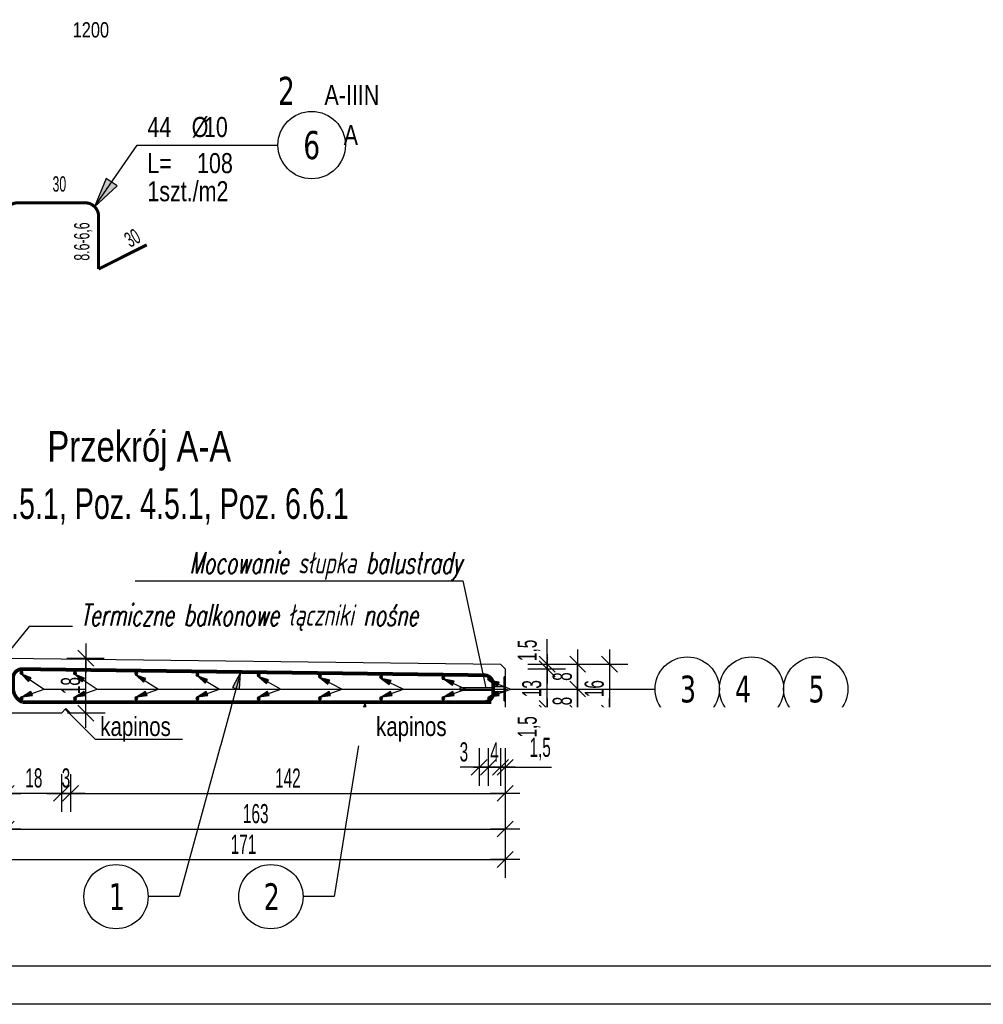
# Model space of a CAD drawing. Header units: millimetres. Extents: x 4862 to 12592, y -1539 to -726.
# Tile 6 of 40: x 5562 to 5876, y -1539 to -1217. Entities that reach past the tile are written whole.
import ezdxf
from ezdxf.enums import TextEntityAlignment as Align

# ---------------------------------------------------------------- set-up
doc = ezdxf.new("R2010")
doc.units = ezdxf.units.MM
doc.header["$LTSCALE"] = 25
for name, color, linetype in [('BA_ram', 2, 'Continuous'), ('BA_txg', 3, 'Continuous'), ('BA_txs', 2, 'Continuous'), ('BA_wic', 1, 'Continuous'), ('BA_wig', 3, 'Continuous'), ('BA_wym', 1, 'Continuous'), ('BZ_odn', 1, 'Continuous'), ('BZ_opi1', 7, 'Continuous'), ('BZ_opi2', 4, 'Continuous'), ('BZ_opi3', 30, 'Continuous'), ('BZ_opi4', 53, 'Continuous'), ('BZ_P_prz', 4, 'Continuous'), ('BZ_P_wid', 3, 'Continuous'), ('BZ_pom', 6, 'Continuous'), ('BZ_txs', 2, 'Continuous'), ('BZ_wym', 1, 'Continuous'), ('K-ZARYS', 2, 'Continuous'), ('ZBROJA_NIEZLICZAC', 140, 'Continuous')]:
    doc.layers.add(name, color=color, linetype=linetype)
doc.styles.add('BIKTBG', font='tahoma.ttf', dxfattribs={"width": 0.85})
doc.styles.add('BIKTC', font='bikromsw.shx', dxfattribs={"width": 0.8})
doc.styles.add('BIKTG', font='bikromsw.shx', dxfattribs={"width": 0.8})
doc.styles.add('BIKTS', font='bikromsw.shx', dxfattribs={"width": 0.8})
doc.styles.add('BIKWYM', font='bikromsw.shx', dxfattribs={"width": 0.6})
doc.styles.add('STYL_ZBROJA', font='romanszb.shx', dxfattribs={"width": 0.65, "oblique": 12})
doc.dimstyles.new('BA_KR_25_cm', dxfattribs={"dimscale": 0.25, "dimtxt": 25, "dimasz": 1.666667, "dimexe": 24, "dimexo": 0, "dimgap": 0, "dimtad": 0, "dimdec": 1, "dimrnd": 0.5, "dimzin": 9, "dimdsep": 46, "dimtxsty": 'BIKWYM', "dimblk": 'WYM-KR', "dimcen": 0, "dimdle": 20, "dimclrd": 256, "dimclre": 256, "dimclrt": 2, "dimadec": 0, "dimazin": 0, "dimtfac": 0.033333, "dimtdec": 1, "dimtmove": 0, "dimatfit": 3, "dimldrblk": 'WYM-KR', "dimfxl": 25, "dimfxlon": 1, "dimtvp": 0.8, "dimtolj": 1, "dimarcsym": 0})
doc.dimstyles.new('BA_ST_25_cm', dxfattribs={"dimscale": 0.25, "dimtxt": 25, "dimasz": 1.666667, "dimexe": 24, "dimexo": 0, "dimgap": 0, "dimtad": 0, "dimdec": 1, "dimrnd": 0.5, "dimdsep": 46, "dimtxsty": 'BIKWYM', "dimblk": 'WYM-ST', "dimcen": 0, "dimdle": 20, "dimclrd": 256, "dimclre": 256, "dimclrt": 7, "dimadec": 0, "dimazin": 0, "dimtfac": 0.033333, "dimtdec": 1, "dimtix": 1, "dimtmove": 2, "dimatfit": 3, "dimldrblk": 'WYM-ST', "dimfxl": 1, "dimtvp": 0.8, "dimtolj": 1, "dimtzin": 0, "dimarcsym": 0})
doc.dimstyles.new('BZ_ST_25_cm', dxfattribs={"dimscale": 0.25, "dimtxt": 25, "dimasz": 1.666667, "dimexe": 24, "dimexo": 0, "dimgap": 0, "dimtad": 0, "dimdec": 1, "dimrnd": 0.5, "dimdsep": 46, "dimtxsty": 'BIKWYM', "dimblk": 'WYM-ST', "dimcen": 0, "dimdle": 20, "dimclrd": 256, "dimclre": 256, "dimclrt": 7, "dimadec": 0, "dimazin": 0, "dimtfac": 0.033333, "dimtdec": 1, "dimtix": 1, "dimtmove": 2, "dimatfit": 3, "dimldrblk": 'WYM-ST', "dimfxl": 1, "dimtvp": 0.8, "dimtolj": 1, "dimtzin": 0, "dimarcsym": 0})
doc.dimstyles.new('BZ_ST_75_cm', dxfattribs={"dimscale": 0.75, "dimtxt": 25, "dimasz": 1.666667, "dimexe": 24, "dimexo": 0, "dimgap": 0, "dimtad": 0, "dimdec": 1, "dimrnd": 0.5, "dimdsep": 46, "dimtxsty": 'BIKWYM', "dimblk": 'WYM-ST', "dimcen": 0, "dimdle": 20, "dimclrd": 256, "dimclre": 256, "dimclrt": 7, "dimadec": 0, "dimazin": 0, "dimtfac": 0.033333, "dimtdec": 1, "dimtix": 1, "dimtmove": 2, "dimatfit": 3, "dimldrblk": 'WYM-ST', "dimfxl": 1, "dimtvp": 0.8, "dimtolj": 1, "dimtzin": 0, "dimarcsym": 0})

# ---------------------------------------------------------------- blocks, each defined once
blk = doc.blocks.new('WYM-ST')
blk.add_hatch(color=256).paths.add_polyline_path([(-13, 2.88), (0, 0), (-13, -2.88)])
blk.add_lwpolyline([(0, 0), (-13, 2.88), (-13, -2.88), (0, 0)])
blk = doc.blocks.new('bik_BlkOpPret', base_point=(8819.93, 5.92))
at = {"layer": 'BZ_opi1', "style": 'BIKTS', "width": 0.8}
for tag, p in [('SZTUK', (8823.05, 8.42)), ('PRZEDR_FI', (8832.1, 8.42)), ('PRZEKROJ', (8835.91, 8.42)), ('PRZEDR_L', (8823.05, -2.83)), ('DLUGOSC', (8838.53, -2.83)), ('UWAGA', (8823.05, -11.58))]:
    blk.add_attdef(tag, p, '', height=6.25, dxfattribs=at)
at = {"layer": 'BZ_opi2', "style": 'BIKTBG', "width": 0.8}
blk.add_attdef('NUMER', text='', height=8.75, dxfattribs=at).set_placement((8869.48, 5.92), align=Align.MIDDLE_CENTER)
at = {"layer": 'BZ_pom', "width": 0.8}
for tag, p, height, style in [('POZYCJA', (8858.98, 18.42), 8.75, 'BIKTBG'), ('GATUNEK', (8873.84, 18.42), 6.25, 'BIKTS'), ('METODA_L', (8879.45, 5.92), 6.25, 'BIKTS'), ('EURO_KOD', (8888.5, 5.92), 6.25, 'BIKTS')]:
    blk.add_attdef(tag, p, '', height=height, dxfattribs=dict(at, style=style))
at = {"layer": 'BZ_wym', "width": 0.8}
for tag, p, height, style, flags in [('PRZEDR_NR', (8823.05, -20.95), 8.75, 'BIKTBG', 1), ('PRZEDR_SZT', (8823.05, -30.33), 6.25, 'BIKTS', 1), ('TYP_PRETA', (8823.05, -39.7), 6.25, 'BIKTS', 3), ('EURO_KOD_SEGMENTY', (8838.05, -49.08), 6.25, 'BIKTS', 3), ('HAK_1', (8823.05, -58.45), 6.25, 'BIKTS', 3), ('HAK_2', (8823.05, -67.83), 6.25, 'BIKTS', 3), ('ID', (8823.05, -77.2), 6.25, 'BIKTS', 3), ('ID_C', (8823.05, -86.58), 6.25, 'BIKTS', 3), ('b_atr_0', (8823.05, -95.95), 6.25, 'BIKTS', 3)]:
    blk.add_attdef(tag, p, '', height=height, dxfattribs=dict(at, style=style, flags=flags))
blk = doc.blocks.new('WYM-KR')
at = {"linetype": 'ByBlock'}
blk.add_line((11.52, 0), (-11.52, 0), dxfattribs=at)
at = {"color": 7, "linetype": 'ByBlock'}
blk.add_line((6.24, 6.24), (-6.24, -6.24), dxfattribs=at)
blk = doc.blocks.new('*D77')
at = {"layer": 'BA_wym', "lineweight": -2}
for p, q in [((5718.65, -1455.81), (5718.65, -1467.14)), ((5720.15, -1454.89), (5720.15, -1467.14)), ((5718.23, -1461.14), (5717.81, -1461.14)), ((5718.65, -1461.14), (5720.15, -1461.14)), ((5720.56, -1461.14), (5735.24, -1461.14))]:
    blk.add_line(p, q, dxfattribs=at)
at = {"layer": 'Defpoints', "color": 0}
for p in [(5720.15, -1441.95), (5718.65, -1455.81), (5720.15, -1461.14)]:
    blk.add_point(p, dxfattribs=at)
at = {"layer": 'BA_wym', "lineweight": -2, "xscale": 0.4166666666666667, "yscale": 0.4166666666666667, "zscale": 0.4166666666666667}
blk.add_blockref('WYM-KR', (5718.65, -1461.14), dxfattribs=at)
at = {"layer": 'BA_wym', "lineweight": -2, "xscale": 0.4166666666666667, "yscale": 0.4166666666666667, "zscale": 0.4166666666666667, "rotation": 180}
blk.add_blockref('WYM-KR', (5720.15, -1461.14), dxfattribs=at)
at = {"layer": 'BA_wym', "color": 2, "insert": (5731.58, -1455.19), "char_height": 6.25, "attachment_point": 5, "style": 'BIKWYM'}
blk.add_mtext('\\A1;1,5', dxfattribs=at)
blk = doc.blocks.new('*D78')
at = {"layer": 'BA_wym', "lineweight": -2}
for p, q in [((5714.65, -1454.89), (5714.65, -1467.14)), ((5718.65, -1454.89), (5718.65, -1467.14)), ((5715.06, -1461.14), (5718.23, -1461.14))]:
    blk.add_line(p, q, dxfattribs=at)
at = {"layer": 'Defpoints', "color": 0}
for p in [(5718.65, -1443.44), (5714.65, -1453.17), (5718.65, -1461.14)]:
    blk.add_point(p, dxfattribs=at)
at = {"layer": 'BA_wym', "lineweight": -2, "xscale": 0.4166666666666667, "yscale": 0.4166666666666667, "zscale": 0.4166666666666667, "rotation": 180}
blk.add_blockref('WYM-KR', (5714.65, -1461.14), dxfattribs=at)
at = {"layer": 'BA_wym', "lineweight": -2, "xscale": 0.4166666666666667, "yscale": 0.4166666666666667, "zscale": 0.4166666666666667}
blk.add_blockref('WYM-KR', (5718.65, -1461.14), dxfattribs=at)
at = {"layer": 'BA_wym', "color": 2, "insert": (5716.65, -1456.14), "char_height": 6.25, "attachment_point": 5, "style": 'BIKWYM'}
blk.add_mtext('\\A1;4', dxfattribs=at)
blk = doc.blocks.new('*D79')
at = {"layer": 'BA_wym', "lineweight": -2}
for p, q in [((5711.67, -1454.89), (5711.67, -1467.14)), ((5714.65, -1454.89), (5714.65, -1467.14)), ((5711.25, -1461.14), (5705.42, -1461.14)), ((5711.67, -1461.14), (5714.65, -1461.14)), ((5715.06, -1461.14), (5715.48, -1461.14))]:
    blk.add_line(p, q, dxfattribs=at)
at = {"layer": 'Defpoints', "color": 0}
for p in [(5714.65, -1443.44), (5711.67, -1453.17), (5714.65, -1461.14)]:
    blk.add_point(p, dxfattribs=at)
at = {"layer": 'BA_wym', "lineweight": -2, "xscale": 0.4166666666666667, "yscale": 0.4166666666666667, "zscale": 0.4166666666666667}
blk.add_blockref('WYM-KR', (5711.67, -1461.14), dxfattribs=at)
at = {"layer": 'BA_wym', "lineweight": -2, "xscale": 0.4166666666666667, "yscale": 0.4166666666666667, "zscale": 0.4166666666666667, "rotation": 180}
blk.add_blockref('WYM-KR', (5714.65, -1461.14), dxfattribs=at)
at = {"layer": 'BA_wym', "color": 2, "insert": (5706.67, -1456.14), "char_height": 6.25, "attachment_point": 5, "style": 'BIKWYM'}
blk.add_mtext('\\A1;3', dxfattribs=at)
blk = doc.blocks.new('PRET3')
blk.add_hatch(color=0).paths.add_polyline_path([(0.5, 0, 1), (-0.5, 0, 1)])
at = {"color": 0}
blk.add_circle((0, 0), 0.5, dxfattribs=at)
blk = doc.blocks.new('bik_BlkOpPretU', base_point=(114298.79, 63495.37))
at = {"layer": 'BZ_opi2', "style": 'BIKTBG', "width": 0.8}
blk.add_attdef('NUMER', text='', height=26.25, dxfattribs=at).set_placement((114438.86, 63495.37), align=Align.MIDDLE_CENTER)
at = {"layer": 'BZ_opi4', "style": 'BIKTS', "width": 0.8}
for tag, p in [('SZTUK', (114308.17, 63502.87)), ('PRZEDR_FI', (114363.88, 63502.87)), ('PRZEKROJ', (114375.31, 63502.87)), ('UWAGA', (114313.79, 63469.12))]:
    blk.add_attdef(tag, p, '', height=18.75, dxfattribs=at)
at = {"layer": 'BZ_pom', "width": 0.8}
for tag, p, height, style in [('POZYCJA', (114407.36, 63532.87), 26.25, 'BIKTBG'), ('GATUNEK', (114451.86, 63532.87), 18.75, 'BIKTS'), ('METODA_L', (114498.79, 63495.37), 18.75, 'BIKTS')]:
    blk.add_attdef(tag, p, '', height=height, dxfattribs=dict(at, style=style))
at = {"layer": 'BZ_wym', "width": 0.8}
for tag, p, height, style, flags in [('PRZEDR_L', (114313.79, 63440.99), 18.75, 'BIKTS', 1), ('DLUGOSC', (114313.79, 63412.87), 18.75, 'BIKTS', 1), ('TYP_PRETA', (114313.79, 63384.74), 18.75, 'BIKTS', 3), ('PRZEDR_NR', (114313.79, 63356.62), 26.25, 'BIKTBG', 1), ('PRZEDR_SZT', (114313.79, 63328.49), 18.75, 'BIKTS', 1), ('EURO_KOD', (114313.79, 63300.37), 18.75, 'BIKTS', 3), ('EURO_KOD_SEGMENTY', (114354.51, 63300.37), 18.75, 'BIKTS', 3), ('HAK_1', (114313.79, 63272.24), 18.75, 'BIKTS', 3), ('HAK_2', (114313.79, 63244.12), 18.75, 'BIKTS', 3), ('ID', (114313.79, 63215.99), 18.75, 'BIKTS', 3), ('ID_C', (114313.79, 63187.87), 18.75, 'BIKTS', 3), ('b_atr_0', (114313.79, 63159.74), 18.75, 'BIKTS', 3)]:
    blk.add_attdef(tag, p, '', height=height, dxfattribs=dict(at, style=style, flags=flags))
blk = doc.blocks.new('*D80')
at = {"layer": 'BA_wym', "lineweight": -2}
for p, q in [((5733.86, -1441.53), (5733.86, -1441.11)), ((5727.61, -1441.95), (5739.86, -1441.95)), ((5727.61, -1443.44), (5739.86, -1443.44)), ((5733.86, -1441.95), (5733.86, -1443.44)), ((5733.86, -1443.85), (5733.86, -1451.59))]:
    blk.add_line(p, q, dxfattribs=at)
at = {"layer": 'Defpoints', "color": 0}
for p in [(5723.86, -1441.95), (5723.86, -1443.44), (5733.86, -1443.44)]:
    blk.add_point(p, dxfattribs=at)
at = {"layer": 'BA_wym', "lineweight": -2, "xscale": 0.4166666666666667, "yscale": 0.4166666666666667, "zscale": 0.4166666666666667}
for p, rotation in [((5733.86, -1441.95), 270), ((5733.86, -1443.44), 90)]:
    blk.add_blockref('WYM-KR', p, dxfattribs=dict(at, rotation=rotation))
at = {"layer": 'BA_wym', "color": 2, "insert": (5727.91, -1447.93), "char_height": 6.25, "attachment_point": 5, "rotation": 90, "style": 'BIKWYM'}
blk.add_mtext('\\A1;1,5', dxfattribs=at)
blk = doc.blocks.new('*D81')
at = {"layer": 'BA_wym', "lineweight": -2}
for p, q in [((5733.86, -1427), (5733.86, -1419.26)), ((5727.61, -1427.42), (5739.86, -1427.42)), ((5733.86, -1428.92), (5733.86, -1427.42)), ((5727.61, -1428.92), (5739.86, -1428.92)), ((5733.86, -1429.34), (5733.86, -1429.75))]:
    blk.add_line(p, q, dxfattribs=at)
at = {"layer": 'Defpoints', "color": 0}
for p in [(5723.86, -1427.42), (5733.86, -1427.42), (5723.86, -1428.92)]:
    blk.add_point(p, dxfattribs=at)
at = {"layer": 'BA_wym', "lineweight": -2, "xscale": 0.4166666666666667, "yscale": 0.4166666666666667, "zscale": 0.4166666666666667}
for p, rotation in [((5733.86, -1427.42), 270), ((5733.86, -1428.92), 90)]:
    blk.add_blockref('WYM-KR', p, dxfattribs=dict(at, rotation=rotation))
at = {"layer": 'BA_wym', "color": 2, "insert": (5727.91, -1422.92), "char_height": 6.25, "attachment_point": 5, "rotation": 90, "style": 'BIKWYM'}
blk.add_mtext('\\A1;1,5', dxfattribs=at)
blk = doc.blocks.new('*D82')
at = {"layer": 'BA_wym', "lineweight": -2}
for p, q in [((5727.61, -1428.92), (5739.86, -1428.92)), ((5733.86, -1441.53), (5733.86, -1429.34)), ((5727.61, -1441.95), (5739.86, -1441.95))]:
    blk.add_line(p, q, dxfattribs=at)
at = {"layer": 'Defpoints', "color": 0}
for p in [(5723.86, -1428.92), (5733.86, -1428.92), (5723.86, -1441.95)]:
    blk.add_point(p, dxfattribs=at)
at = {"layer": 'BA_wym', "lineweight": -2, "xscale": 0.4166666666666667, "yscale": 0.4166666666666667, "zscale": 0.4166666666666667}
for p, rotation in [((5733.86, -1428.92), 90), ((5733.86, -1441.95), 270)]:
    blk.add_blockref('WYM-KR', p, dxfattribs=dict(at, rotation=rotation))
at = {"layer": 'BA_wym', "color": 2, "insert": (5728.86, -1435.43), "char_height": 6.25, "attachment_point": 5, "rotation": 90, "style": 'BIKWYM'}
blk.add_mtext('\\A1;13', dxfattribs=at)
blk = doc.blocks.new('*D83')
at = {"layer": 'BA_wym', "lineweight": -2}
for p, q in [((5737.59, -1435.55), (5749.84, -1435.55)), ((5743.84, -1435.97), (5743.84, -1443.02)), ((5737.59, -1443.44), (5749.84, -1443.44))]:
    blk.add_line(p, q, dxfattribs=at)
at = {"layer": 'Defpoints', "color": 0}
for p in [(5733.84, -1435.55), (5733.84, -1443.44), (5743.84, -1443.44)]:
    blk.add_point(p, dxfattribs=at)
at = {"layer": 'BA_wym', "lineweight": -2, "xscale": 0.4166666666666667, "yscale": 0.4166666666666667, "zscale": 0.4166666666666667}
for p, rotation in [((5743.84, -1435.55), 90), ((5743.84, -1443.44), 270)]:
    blk.add_blockref('WYM-KR', p, dxfattribs=dict(at, rotation=rotation))
at = {"layer": 'BA_wym', "color": 2, "insert": (5738.84, -1439.49), "char_height": 6.25, "attachment_point": 5, "rotation": 90, "style": 'BIKWYM'}
blk.add_mtext('\\A1;8', dxfattribs=at)
blk = doc.blocks.new('*D84')
at = {"layer": 'BA_wym', "lineweight": -2}
for p, q in [((5737.59, -1427.42), (5749.84, -1427.42)), ((5743.84, -1435.14), (5743.84, -1427.84)), ((5737.59, -1435.55), (5749.84, -1435.55))]:
    blk.add_line(p, q, dxfattribs=at)
at = {"layer": 'Defpoints', "color": 0}
for p in [(5733.84, -1427.42), (5743.84, -1427.42), (5733.84, -1435.55)]:
    blk.add_point(p, dxfattribs=at)
at = {"layer": 'BA_wym', "lineweight": -2, "xscale": 0.4166666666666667, "yscale": 0.4166666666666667, "zscale": 0.4166666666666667}
for p, rotation in [((5743.84, -1427.42), 90), ((5743.84, -1435.55), 270)]:
    blk.add_blockref('WYM-KR', p, dxfattribs=dict(at, rotation=rotation))
at = {"layer": 'BA_wym', "color": 2, "insert": (5738.84, -1431.49), "char_height": 6.25, "attachment_point": 5, "rotation": 90, "style": 'BIKWYM'}
blk.add_mtext('\\A1;8', dxfattribs=at)
blk = doc.blocks.new('*D85')
at = {"layer": 'BA_wym', "lineweight": -2}
for p, q in [((5748.03, -1427.42), (5760.28, -1427.42)), ((5754.28, -1427.84), (5754.28, -1443.02)), ((5748.03, -1443.44), (5760.28, -1443.44))]:
    blk.add_line(p, q, dxfattribs=at)
at = {"layer": 'Defpoints', "color": 0}
for p in [(5744.28, -1427.42), (5744.28, -1443.44), (5754.28, -1443.44)]:
    blk.add_point(p, dxfattribs=at)
at = {"layer": 'BA_wym', "lineweight": -2, "xscale": 0.4166666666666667, "yscale": 0.4166666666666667, "zscale": 0.4166666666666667}
for p, rotation in [((5754.28, -1427.42), 90), ((5754.28, -1443.44), 270)]:
    blk.add_blockref('WYM-KR', p, dxfattribs=dict(at, rotation=rotation))
at = {"layer": 'BA_wym', "color": 2, "insert": (5749.28, -1435.43), "char_height": 6.25, "attachment_point": 5, "rotation": 90, "style": 'BIKWYM'}
blk.add_mtext('\\A1;16', dxfattribs=at)
blk = doc.blocks.new('*D86')
at = {"layer": 'BA_wym', "lineweight": -2}
for p, q in [((5576.92, -1425.45), (5589.17, -1425.45)), ((5583.17, -1443.02), (5583.17, -1425.87)), ((5589.42, -1443.44), (5577.17, -1443.44))]:
    blk.add_line(p, q, dxfattribs=at)
at = {"layer": 'Defpoints', "color": 0}
for p in [(5573.17, -1425.45), (5583.17, -1425.45), (5593.17, -1443.44)]:
    blk.add_point(p, dxfattribs=at)
at = {"layer": 'BA_wym', "lineweight": -2, "xscale": 0.4166666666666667, "yscale": 0.4166666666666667, "zscale": 0.4166666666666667}
for p, rotation in [((5583.17, -1425.45), 90), ((5583.17, -1443.44), 270)]:
    blk.add_blockref('WYM-KR', p, dxfattribs=dict(at, rotation=rotation))
at = {"layer": 'BA_wym', "color": 2, "insert": (5578.17, -1434.45), "char_height": 6.25, "attachment_point": 5, "rotation": 90, "style": 'BIKWYM'}
blk.add_mtext('\\A1;18', dxfattribs=at)
blk = doc.blocks.new('*D87')
at = {"layer": 'BA_wym', "lineweight": -2}
for p, q in [((5549.15, -1485.05), (5549.15, -1497.3)), ((5720.15, -1485.05), (5720.15, -1497.3)), ((5549.56, -1491.3), (5719.73, -1491.3))]:
    blk.add_line(p, q, dxfattribs=at)
at = {"layer": 'Defpoints', "color": 0}
for p in [(5549.15, -1481.3), (5720.15, -1481.3), (5720.15, -1491.3)]:
    blk.add_point(p, dxfattribs=at)
at = {"layer": 'BA_wym', "lineweight": -2, "xscale": 0.4166666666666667, "yscale": 0.4166666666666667, "zscale": 0.4166666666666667, "rotation": 180}
blk.add_blockref('WYM-KR', (5549.15, -1491.3), dxfattribs=at)
at = {"layer": 'BA_wym', "lineweight": -2, "xscale": 0.4166666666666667, "yscale": 0.4166666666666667, "zscale": 0.4166666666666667}
blk.add_blockref('WYM-KR', (5720.15, -1491.3), dxfattribs=at)
at = {"layer": 'BA_wym', "color": 2, "insert": (5634.65, -1486.3), "char_height": 6.25, "attachment_point": 5, "style": 'BIKWYM'}
blk.add_mtext('\\A1;171', dxfattribs=at)
blk = doc.blocks.new('*D88')
at = {"layer": 'BA_wym', "lineweight": -2}
for p, q in [((5549.15, -1463.4), (5549.15, -1475.65)), ((5557.15, -1463.4), (5557.15, -1475.65)), ((5556.73, -1469.65), (5549.56, -1469.65))]:
    blk.add_line(p, q, dxfattribs=at)
at = {"layer": 'Defpoints', "color": 0}
for p in [(5549.15, -1459.65), (5557.15, -1459.65), (5549.15, -1469.65)]:
    blk.add_point(p, dxfattribs=at)
at = {"layer": 'BA_wym', "lineweight": -2, "xscale": 0.4166666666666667, "yscale": 0.4166666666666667, "zscale": 0.4166666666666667, "rotation": 180}
blk.add_blockref('WYM-KR', (5549.15, -1469.65), dxfattribs=at)
at = {"layer": 'BA_wym', "lineweight": -2, "xscale": 0.4166666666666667, "yscale": 0.4166666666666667, "zscale": 0.4166666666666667}
blk.add_blockref('WYM-KR', (5557.15, -1469.65), dxfattribs=at)
at = {"layer": 'BA_wym', "color": 2, "insert": (5553.15, -1464.65), "char_height": 6.25, "attachment_point": 5, "style": 'BIKWYM'}
blk.add_mtext('\\A1;8', dxfattribs=at)
blk = doc.blocks.new('*D89')
at = {"layer": 'BA_wym', "lineweight": -2}
for p, q in [((5557.15, -1463.4), (5557.15, -1475.65)), ((5575.15, -1463.4), (5575.15, -1475.65)), ((5574.73, -1469.65), (5557.56, -1469.65))]:
    blk.add_line(p, q, dxfattribs=at)
at = {"layer": 'Defpoints', "color": 0}
for p in [(5557.15, -1459.65), (5575.15, -1459.65), (5557.15, -1469.65)]:
    blk.add_point(p, dxfattribs=at)
at = {"layer": 'BA_wym', "lineweight": -2, "xscale": 0.4166666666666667, "yscale": 0.4166666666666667, "zscale": 0.4166666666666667, "rotation": 180}
blk.add_blockref('WYM-KR', (5557.15, -1469.65), dxfattribs=at)
at = {"layer": 'BA_wym', "lineweight": -2, "xscale": 0.4166666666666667, "yscale": 0.4166666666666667, "zscale": 0.4166666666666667}
blk.add_blockref('WYM-KR', (5575.15, -1469.65), dxfattribs=at)
at = {"layer": 'BA_wym', "color": 2, "insert": (5566.15, -1464.65), "char_height": 6.25, "attachment_point": 5, "style": 'BIKWYM'}
blk.add_mtext('\\A1;18', dxfattribs=at)
blk = doc.blocks.new('*D90')
at = {"layer": 'BA_wym', "lineweight": -2}
for p, q in [((5575.15, -1463.4), (5575.15, -1475.65)), ((5578.12, -1463.4), (5578.12, -1475.65)), ((5575.56, -1469.65), (5577.71, -1469.65))]:
    blk.add_line(p, q, dxfattribs=at)
at = {"layer": 'Defpoints', "color": 0}
for p in [(5575.15, -1459.65), (5578.12, -1459.65), (5578.12, -1469.65)]:
    blk.add_point(p, dxfattribs=at)
at = {"layer": 'BA_wym', "lineweight": -2, "xscale": 0.4166666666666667, "yscale": 0.4166666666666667, "zscale": 0.4166666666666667, "rotation": 180}
blk.add_blockref('WYM-KR', (5575.15, -1469.65), dxfattribs=at)
at = {"layer": 'BA_wym', "lineweight": -2, "xscale": 0.4166666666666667, "yscale": 0.4166666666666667, "zscale": 0.4166666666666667}
blk.add_blockref('WYM-KR', (5578.12, -1469.65), dxfattribs=at)
at = {"layer": 'BA_wym', "color": 2, "insert": (5576.64, -1464.65), "char_height": 6.25, "attachment_point": 5, "style": 'BIKWYM'}
blk.add_mtext('\\A1;3', dxfattribs=at)
blk = doc.blocks.new('*D91')
at = {"layer": 'BA_wym', "lineweight": -2}
for p, q in [((5578.12, -1463.4), (5578.12, -1475.65)), ((5720.15, -1463.4), (5720.15, -1475.65)), ((5578.54, -1469.65), (5719.73, -1469.65))]:
    blk.add_line(p, q, dxfattribs=at)
at = {"layer": 'Defpoints', "color": 0}
for p in [(5578.12, -1459.65), (5720.15, -1459.65), (5720.15, -1469.65)]:
    blk.add_point(p, dxfattribs=at)
at = {"layer": 'BA_wym', "lineweight": -2, "xscale": 0.4166666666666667, "yscale": 0.4166666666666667, "zscale": 0.4166666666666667, "rotation": 180}
blk.add_blockref('WYM-KR', (5578.12, -1469.65), dxfattribs=at)
at = {"layer": 'BA_wym', "lineweight": -2, "xscale": 0.4166666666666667, "yscale": 0.4166666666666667, "zscale": 0.4166666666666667}
blk.add_blockref('WYM-KR', (5720.15, -1469.65), dxfattribs=at)
at = {"layer": 'BA_wym', "color": 2, "insert": (5649.14, -1464.65), "char_height": 6.25, "attachment_point": 5, "style": 'BIKWYM'}
blk.add_mtext('\\A1;142', dxfattribs=at)
blk = doc.blocks.new('*D92')
at = {"layer": 'BA_wym', "lineweight": -2}
for p, q in [((5549.15, -1475.06), (5549.15, -1487.31)), ((5557.15, -1475.06), (5557.15, -1487.31)), ((5556.73, -1481.31), (5549.56, -1481.31))]:
    blk.add_line(p, q, dxfattribs=at)
at = {"layer": 'Defpoints', "color": 0}
for p in [(5549.15, -1471.31), (5557.15, -1471.31), (5549.15, -1481.31)]:
    blk.add_point(p, dxfattribs=at)
at = {"layer": 'BA_wym', "lineweight": -2, "xscale": 0.4166666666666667, "yscale": 0.4166666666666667, "zscale": 0.4166666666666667, "rotation": 180}
blk.add_blockref('WYM-KR', (5549.15, -1481.31), dxfattribs=at)
at = {"layer": 'BA_wym', "lineweight": -2, "xscale": 0.4166666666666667, "yscale": 0.4166666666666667, "zscale": 0.4166666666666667}
blk.add_blockref('WYM-KR', (5557.15, -1481.31), dxfattribs=at)
at = {"layer": 'BA_wym', "color": 2, "insert": (5553.15, -1476.31), "char_height": 6.25, "attachment_point": 5, "style": 'BIKWYM'}
blk.add_mtext('\\A1;8', dxfattribs=at)
blk = doc.blocks.new('*D93')
at = {"layer": 'BA_wym', "lineweight": -2}
for p, q in [((5557.15, -1475.06), (5557.15, -1487.31)), ((5720.15, -1475.06), (5720.15, -1487.31)), ((5557.56, -1481.31), (5719.73, -1481.31))]:
    blk.add_line(p, q, dxfattribs=at)
at = {"layer": 'Defpoints', "color": 0}
for p in [(5557.15, -1471.31), (5720.15, -1471.31), (5720.15, -1481.31)]:
    blk.add_point(p, dxfattribs=at)
at = {"layer": 'BA_wym', "lineweight": -2, "xscale": 0.4166666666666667, "yscale": 0.4166666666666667, "zscale": 0.4166666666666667, "rotation": 180}
blk.add_blockref('WYM-KR', (5557.15, -1481.31), dxfattribs=at)
at = {"layer": 'BA_wym', "lineweight": -2, "xscale": 0.4166666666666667, "yscale": 0.4166666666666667, "zscale": 0.4166666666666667}
blk.add_blockref('WYM-KR', (5720.15, -1481.31), dxfattribs=at)
at = {"layer": 'BA_wym', "color": 2, "insert": (5638.65, -1476.31), "char_height": 6.25, "attachment_point": 5, "style": 'BIKWYM'}
blk.add_mtext('\\A1;163', dxfattribs=at)

msp = doc.modelspace()

# ---------------------------------------------------------------- linework, layer by layer
at = {"layer": 'BA_ram', "color": 1}
msp.add_lwpolyline([(4861.67, -1538.59), (4861.67, -796.09), (7611.67, -796.09), (7611.67, -1538.59)], close=True, dxfattribs=at)
at = {"layer": 'BA_ram'}
msp.add_lwpolyline([(4911.67, -1526.09), (4911.67, -808.59), (7599.17, -808.59), (7599.17, -1526.09)], close=True, dxfattribs=at)
at = {"layer": 'BA_wic'}
msp.add_lwpolyline([(5675.32, -1452), (5709.85, -1452), (5713.62, -1442.18)], dxfattribs=at)
at = {"layer": 'BA_wig'}
for points in [[(5719.85, -1439.44), (5719.85, -1431.59)], [(5719.85, -1439.44), (5720.15, -1439.44), (5720.15, -1431.59), (5719.85, -1431.59)], [(5719.85, -1434.82), (5716.35, -1434.82), (5716.35, -1436.34), (5719.85, -1436.34)], [(5716.35, -1435.15), (5705.39, -1435.15), (5705.39, -1435.91), (5716.35, -1435.91)]]:
    msp.add_lwpolyline(points, dxfattribs=at)
at = {"layer": 'BZ_odn'}
msp.add_circle((5656.93, -1257.79), 11.01, dxfattribs=at)
at = {"layer": 'BZ_odn', "color": 252}
for centre in [(5779.65, -1435.55), (5800.65, -1435.55), (5821.65, -1435.55), (5593, -1503.41), (5643.6, -1503.41)]:
    msp.add_circle(centre, 10.5, dxfattribs=at)
at = {"layer": 'BZ_P_wid'}
for points, const_width in [([(5538.94, -1309.19), (5555.06, -1300.16, 0.25635), (5556.54, -1296.8), (5556.54, -1281.05, -0.414214), (5560.94, -1276.66), (5582.9, -1276.66, -0.414214), (5587.3, -1281.05), (5587.3, -1298.31, 0.269426), (5587.3, -1298.31), (5603.04, -1290.41)], 1), ([(5617.95, -1439.84), (5562.35, -1439.84, -0.301385), (5559.35, -1434.84), (5559.35, -1432.04, -0.414214), (5562.35, -1429.04), (5713.25, -1431.04, -0.414214), (5716.25, -1434.04), (5716.25, -1436.84, -0.414214), (5713.25, -1439.84), (5661.2, -1439.84)], 1.2)]:
    msp.add_lwpolyline(points, format="xyb", dxfattribs=dict(at, const_width=const_width))
at = {"layer": 'BZ_P_wid', "const_width": 1.2}
msp.add_lwpolyline([(5715.62, -1439.84), (5562.35, -1439.84)], dxfattribs=at)
at = {"layer": 'K-ZARYS'}
msp.add_lwpolyline([(5720.15, -1441.95), (5718.65, -1443.44), (5714.65, -1443.44), (5713.15, -1441.94), (5711.67, -1443.44), (5578.12, -1443.44), (5576.62, -1441.94), (5575.15, -1443.44), (5569.15, -1443.44), (5559.35, -1443.44), (5557.15, -1443.44), (5557.15, -1425.63), (5557.15, -1425.44), (5718.65, -1427.42), (5720.15, -1428.92)], close=True, dxfattribs=at)
at = {"layer": 'ZBROJA_NIEZLICZAC'}
for points in [[(5599.31, -1400.19), (5706.28, -1400.19), (5713.82, -1435.15)], [(5689.89, -1415.11), (5564.64, -1415.11), (5553.25, -1428.99)]]:
    msp.add_lwpolyline(points, dxfattribs=at)

# ---------------------------------------------------------------- block references
ref = msp.add_blockref('bik_BlkOpPret', (5599.96, -1257.79), dxfattribs=dict(xscale=0.3496500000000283, yscale=0.3496500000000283, zscale=0.3496500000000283))
ref.add_attrib('NUMER', '6', dxfattribs={"layer": 'BZ_opi2', "height": 9.18, "style": 'BIKTBG', "width": 0.8}).set_placement((5656.93, -1257.79), align=Align.MIDDLE_CENTER)
ref.add_attrib('POZYCJA', '2', (5645.91, -1244.68), dxfattribs={"layer": 'BZ_pom', "height": 9.18, "style": 'BIKTBG', "width": 0.8})
ref.add_attrib('SZTUK', '44', (5603.24, -1255.17), dxfattribs={"layer": 'BZ_opi1', "height": 6.556, "style": 'BIKTS', "width": 0.8})
ref.add_attrib('GATUNEK', 'A-IIIN', (5661.1, -1244.68), dxfattribs={"layer": 'BZ_pom', "height": 6.556, "style": 'BIKTS', "width": 0.8})
ref.add_attrib('PRZEKROJ', '10', (5621.72, -1255.17), dxfattribs={"layer": 'BZ_opi1', "height": 6.556, "style": 'BIKTS', "width": 0.8})
ref.add_attrib('DLUGOSC', '108', (5619.47, -1266.97), dxfattribs={"layer": 'BZ_opi1', "height": 6.556, "style": 'BIKTS', "width": 0.8})
ref.add_attrib('UWAGA', '1szt./m2', (5603.24, -1276.15), dxfattribs={"layer": 'BZ_opi1', "height": 6.556, "style": 'BIKTS', "width": 0.8})
ref.add_attrib('METODA_L', 'A', (5667.39, -1257.79), dxfattribs={"layer": 'BZ_pom', "height": 6.56, "style": 'BIKTS', "width": 0.8})
ref.add_attrib('PRZEDR_FI', '%%c', (5617.72, -1255.17), dxfattribs={"layer": 'BZ_opi1', "height": 6.556, "style": 'BIKTS', "width": 0.8})
ref.add_attrib('PRZEDR_L', 'L=', (5603.24, -1266.97), dxfattribs={"layer": 'BZ_opi1', "height": 6.556, "style": 'BIKTS', "width": 0.8})
ref = msp.add_blockref('bik_BlkOpPretU', (5821.82, -1435.55))
ref.add_attrib('NUMER', '3', dxfattribs={"layer": 'BZ_opi2', "height": 8.75, "style": 'BIKTBG', "width": 0.8}).set_placement((5779.89, -1435.55), align=Align.MIDDLE_CENTER)
ref = msp.add_blockref('bik_BlkOpPretU', (5839.82, -1435.55))
ref.add_attrib('NUMER', '4', dxfattribs={"layer": 'BZ_opi2', "height": 8.75, "style": 'BIKTBG', "width": 0.8}).set_placement((5797.89, -1435.55), align=Align.MIDDLE_CENTER)
ref = msp.add_blockref('bik_BlkOpPretU', (5863.82, -1435.55))
ref.add_attrib('NUMER', '5', dxfattribs={"layer": 'BZ_opi2', "height": 8.75, "style": 'BIKTBG', "width": 0.8}).set_placement((5821.89, -1435.55), align=Align.MIDDLE_CENTER)
ref = msp.add_blockref('bik_BlkOpPretU', (5556.11, -1503.41))
ref.add_attrib('NUMER', '1', dxfattribs={"layer": 'BZ_opi2', "height": 8.75, "style": 'BIKTBG', "width": 0.8}).set_placement((5593.27, -1503.41), align=Align.MIDDLE_CENTER)
ref = msp.add_blockref('bik_BlkOpPretU', (5606.7, -1503.41))
ref.add_attrib('NUMER', '2', dxfattribs={"layer": 'BZ_opi2', "height": 8.75, "style": 'BIKTBG', "width": 0.8}).set_placement((5643.87, -1503.41), align=Align.MIDDLE_CENTER)
at = {"layer": 'BZ_P_prz', "xscale": -1}
for p in [(5562.11, -1430.25), (5579.61, -1430.34), (5599.61, -1430.53), (5619.61, -1430.87), (5639.61, -1431.04), (5659.61, -1431.35), (5679.61, -1431.59), (5699.91, -1431.95), (5714.91, -1432.25), (5562.11, -1438.63), (5579.61, -1438.63), (5599.61, -1438.63), (5619.61, -1438.63), (5639.61, -1438.63), (5659.61, -1438.63), (5679.61, -1438.63), (5699.91, -1438.63), (5714.91, -1438.63)]:
    msp.add_blockref('PRET3', p, dxfattribs=at)

# ---------------------------------------------------------------- texts
at = {"layer": 'BA_txg', "style": 'BIKTG'}
for s, width, p in [('Przekrój A-A', 0.8, (5600.61, -1356.24)), ('Poz. 3.5.1, Poz. 4.5.1, Poz. 6.6.1', 0.7, (5600.61, -1374.96))]:
    msp.add_text(s, height=10, dxfattribs=dict(at, width=width)).set_placement(p, align=Align.MIDDLE_CENTER)
at = {"layer": 'BZ_opi3', "style": 'BIKTC', "width": 0.8}
msp.add_text('1200', height=5, dxfattribs=at).set_placement((5584.78, -1220.14), align=Align.MIDDLE_CENTER)
at = {"layer": 'BZ_opi3', "color": 2, "style": 'BIKTC', "width": 0.6}
msp.add_text('30', height=5, dxfattribs=at).set_placement((5574.48, -1270.5), align=Align.MIDDLE_CENTER)
for s, rotation, p in [('8.6-6,6', 90, (5581.8, -1289.32)), ('30', 29.4759, (5598.33, -1288.14))]:
    msp.add_text(s, height=5, rotation=rotation, dxfattribs=at).set_placement(p, align=Align.MIDDLE_CENTER)
at = {"layer": 'BZ_txs', "insert": (5677.97, -1444.65), "char_height": 6.25, "width": 209.1355, "attachment_point": 1, "style": 'BIKTS'}
msp.add_mtext('kapinos', dxfattribs=at)

# ---------------------------------------------------------------- dimensions: what is measured, and where the dimension line sits
at = {"layer": 'BA_wym'}
for base, p1, p2, angle, text, picture, middle in [((5733.86, -1427.42), (5723.86, -1428.92), (5723.86, -1427.42), 90, '1,5', '*D81', (5727.91, -1422.92)), ((5733.86, -1428.92), (5723.86, -1441.95), (5723.86, -1428.92), 90, '13', '*D82', (5728.86, -1435.43)), ((5743.84, -1427.42), (5733.84, -1435.55), (5733.84, -1427.42), 90, '8', '*D84', (5738.84, -1431.49)), ((5754.28, -1443.44), (5744.28, -1427.42), (5744.28, -1443.44), 90, '16', '*D85', (5749.28, -1435.43)), ((5743.84, -1443.44), (5733.84, -1435.55), (5733.84, -1443.44), 90, '8', '*D83', (5738.84, -1439.49)), ((5733.86, -1443.44), (5723.86, -1441.95), (5723.86, -1443.44), 90, '1,5', '*D80', (5727.91, -1447.93)), ((5718.65, -1461.14), (5714.65, -1453.17), (5718.65, -1443.44), 180, '4', '*D78', (5716.65, -1456.14))]:
    dim = msp.add_linear_dim(base=base, p1=p1, p2=p2, angle=angle, text=text, dimstyle='BA_KR_25_cm', override={"dimblk": 'WYM-KR', "dimatfit": 1}, dxfattribs=at)
    dim.commit()
    dim.dimension.update_dxf_attribs({"geometry": picture, "text_midpoint": middle})
for base, p1, p2, text, picture, middle in [((5714.65, -1461.14), (5711.67, -1453.17), (5714.65, -1443.44), '3', '*D79', (5706.67, -1461.14)), ((5720.15, -1461.14), (5718.65, -1455.81), (5720.15, -1441.95), '1,5', '*D77', (5731.58, -1461.14))]:
    dim = msp.add_linear_dim(base=base, p1=p1, p2=p2, angle=180, text=text, dimstyle='BA_KR_25_cm', override={"dimblk": 'WYM-KR', "dimatfit": 1}, dxfattribs=at)
    dim.commit()
    dim.dimension.update_dxf_attribs({"geometry": picture, "text_midpoint": middle, "dimtype": 160})
for base, p1, p2, picture, middle in [((5549.15, -1469.65), (5557.15, -1459.65), (5549.15, -1459.65), '*D88', (5553.15, -1464.65)), ((5557.15, -1469.65), (5575.15, -1459.65), (5557.15, -1459.65), '*D89', (5566.15, -1464.65)), ((5578.12, -1469.65), (5575.15, -1459.65), (5578.12, -1459.65), '*D90', (5576.64, -1464.65)), ((5720.15, -1469.65), (5578.12, -1459.65), (5720.15, -1459.65), '*D91', (5649.14, -1464.65)), ((5549.15, -1481.31), (5557.15, -1471.31), (5549.15, -1471.31), '*D92', (5553.15, -1476.31)), ((5720.15, -1481.31), (5557.15, -1471.31), (5720.15, -1471.31), '*D93', (5638.65, -1476.31)), ((5720.15, -1491.3), (5549.15, -1481.3), (5720.15, -1481.3), '*D87', (5634.65, -1486.3))]:
    dim = msp.add_linear_dim(base=base, p1=p1, p2=p2, dimstyle='BA_KR_25_cm', override={"dimatfit": 1}, dxfattribs=at)
    dim.commit()
    dim.dimension.update_dxf_attribs({"geometry": picture, "text_midpoint": middle})

# ---------------------------------------------------------------- leaders
at = {"layer": 'BZ_odn'}
msp.add_leader([(5586.01, -1277.95), (5599.96, -1257.79), (5645.91, -1257.79)], dimstyle='BZ_ST_75_cm', override={"dimasz": 1}, dxfattribs=at)
at = {"layer": 'BZ_odn', "color": 252}
for points, dimstyle, override in [([(5562.11, -1430.75), (5569.49, -1435.55), (5583.12, -1435.55)], 'BZ_ST_25_cm', {"dimasz": 1, "dimclrd": 252}), ([(5579.61, -1430.84), (5586.84, -1435.55), (5714.13, -1435.55)], 'BZ_ST_25_cm', {"dimasz": 1, "dimclrd": 252}), ([(5599.61, -1431.03), (5606.92, -1435.55), (5620.55, -1435.55)], 'BZ_ST_25_cm', {"dimasz": 1, "dimclrd": 252}), ([(5619.68, -1431.36), (5626.77, -1435.55), (5640.4, -1435.55)], 'BZ_ST_25_cm', {"dimasz": 1, "dimclrd": 252}), ([(5639.65, -1431.54), (5646.81, -1435.55), (5660.45, -1435.55)], 'BZ_ST_25_cm', {"dimasz": 1, "dimclrd": 252}), ([(5659.68, -1431.85), (5666.88, -1435.55), (5680.51, -1435.55)], 'BZ_ST_25_cm', {"dimasz": 1, "dimclrd": 252}), ([(5679.61, -1432.09), (5686.97, -1435.55), (5705.6, -1435.55)], 'BZ_ST_25_cm', {"dimasz": 1, "dimclrd": 252}), ([(5700.23, -1432.34), (5707.32, -1435.55), (5720.95, -1435.55)], 'BZ_ST_25_cm', {"dimasz": 1, "dimclrd": 252}), ([(5714.91, -1432.75), (5722, -1435.55), (5769.15, -1435.55)], 'BZ_ST_25_cm', {"dimasz": 1, "dimclrd": 252}), ([(5562.4, -1438.13), (5569.49, -1435.55), (5583.12, -1435.55)], 'BZ_ST_25_cm', {"dimasz": 1, "dimclrd": 252}), ([(5579.75, -1438.13), (5586.84, -1435.55), (5714.13, -1435.55)], 'BZ_ST_25_cm', {"dimasz": 1, "dimclrd": 252}), ([(5599.83, -1438.13), (5606.92, -1435.55), (5620.55, -1435.55)], 'BZ_ST_25_cm', {"dimasz": 1, "dimclrd": 252}), ([(5619.68, -1438.13), (5626.77, -1435.55), (5640.4, -1435.55)], 'BZ_ST_25_cm', {"dimasz": 1, "dimclrd": 252}), ([(5639.73, -1438.13), (5646.81, -1435.55), (5660.45, -1435.55)], 'BZ_ST_25_cm', {"dimasz": 1, "dimclrd": 252}), ([(5659.79, -1438.13), (5666.88, -1435.55), (5680.51, -1435.55)], 'BZ_ST_25_cm', {"dimasz": 1, "dimclrd": 252}), ([(5679.88, -1438.13), (5686.97, -1435.55), (5705.6, -1435.55)], 'BZ_ST_25_cm', {"dimasz": 1, "dimclrd": 252}), ([(5700.23, -1438.13), (5707.32, -1435.55), (5720.95, -1435.55)], 'BZ_ST_25_cm', {"dimasz": 1, "dimclrd": 252}), ([(5714.91, -1438.13), (5722, -1435.55), (5735.63, -1435.55)], 'BZ_ST_25_cm', {"dimasz": 1, "dimclrd": 252}), ([(5674.47, -1439.84), (5664.27, -1503.41), (5654.1, -1503.41)], 'BA_ST_25_cm', {"dimclrd": 252})]:
    msp.add_leader(points, dimstyle=dimstyle, override=override, dxfattribs=at)

# ---------------------------------------------------------------- next in the draw order: texts
at = {"layer": 'BA_txs', "insert": (5587.87, -1444.65), "char_height": 6.25, "width": 418.2711, "attachment_point": 1, "style": 'BIKTS', "bg_fill": 2}
msp.add_mtext('kapinos', dxfattribs=at)
at = {"layer": 'ZBROJA_NIEZLICZAC', "insert": (5691.7, -1416.59), "char_height": 5, "attachment_point": 9, "style": 'STYL_ZBROJA', "bg_fill": 2}
msp.add_mtext('{\\H1.4x;\\C101;Termiczne balkonowe łączniki nośne}', dxfattribs=at)

# ---------------------------------------------------------------- next in the draw order: linework, layer by layer
at = {"layer": 'BA_wic'}
msp.add_lwpolyline([(5614.68, -1452), (5586.34, -1452), (5576.38, -1442.18)], dxfattribs=at)

# ---------------------------------------------------------------- next in the draw order: texts
at = {"layer": 'ZBROJA_NIEZLICZAC', "insert": (5705.96, -1400.12), "char_height": 5, "attachment_point": 9, "style": 'STYL_ZBROJA'}
msp.add_mtext('{\\H1.4x;\\C101;Mocowanie słupka balustrady}', dxfattribs=at)

# ---------------------------------------------------------------- next in the draw order: dimensions: what is measured, and where the dimension line sits
at = {"layer": 'BA_wym'}
dim = msp.add_linear_dim(base=(5583.17, -1425.45), p1=(5593.17, -1443.44), p2=(5573.17, -1425.45), angle=90, text='18', dimstyle='BA_KR_25_cm', override={"dimblk": 'WYM-KR', "dimatfit": 1}, dxfattribs=at)
dim.commit()
dim.dimension.update_dxf_attribs({"geometry": '*D86', "text_midpoint": (5578.17, -1434.45)})

# ---------------------------------------------------------------- next in the draw order: leaders
at = {"layer": 'BZ_odn', "color": 252}
msp.add_leader([(5633.66, -1430.11), (5613.67, -1503.41), (5603.5, -1503.41)], dimstyle='BA_ST_25_cm', override={"dimclrd": 252}, dxfattribs=at)

doc.saveas('drawing.dxf')
